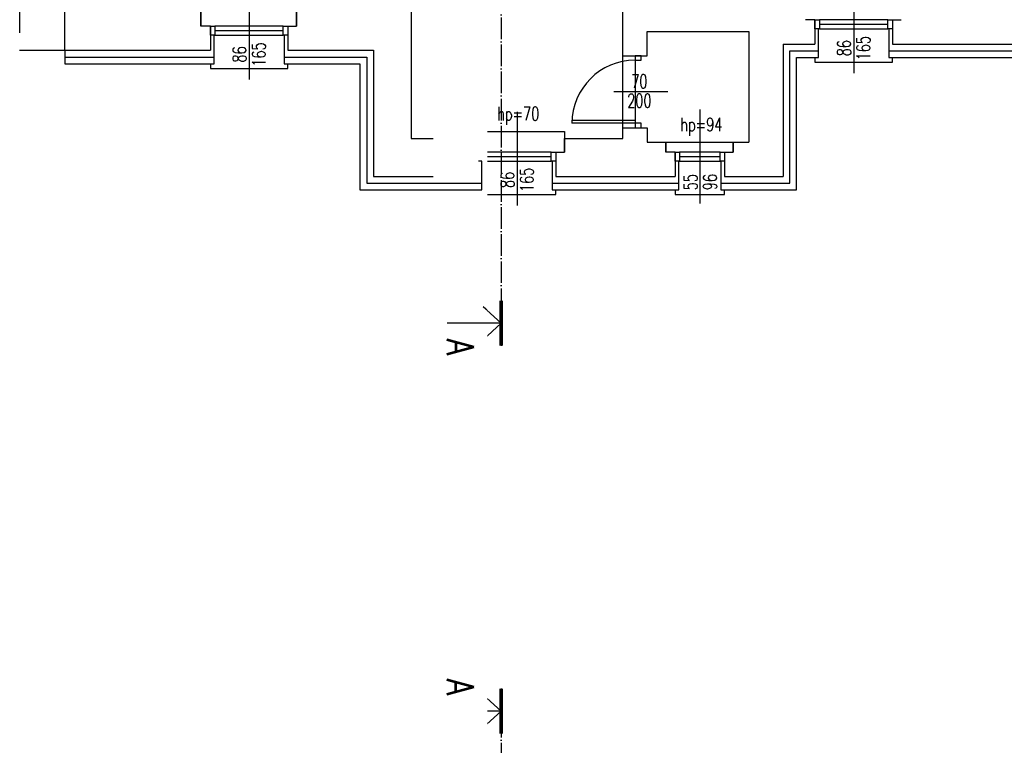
# Model space of a CAD drawing. Header units: inches. Extents: x -23201 to -18535, y -9985 to 4139.
# Tile 18 of 25: x -20432 to -19338, y -2127 to -1321. Entities that reach past the tile are written whole.
import ezdxf
from ezdxf.enums import TextEntityAlignment as Align

# ---------------------------------------------------------------- set-up
doc = ezdxf.new("R2010")
doc.units = ezdxf.units.IN
doc.header["$MEASUREMENT"] = 0
doc.linetypes.add('ACAD_ISO04W100', pattern=[30, 24, -3, 0, -3])
doc.linetypes.add('DASHED', pattern=[19.05, 12.7, -6.35])
for name, color, linetype in [('01 sciana', 252, 'Continuous'), ('04_stolarka_cienka', 252, 'Continuous'), ('11_opisy_tekst', 252, 'Continuous'), ('__proj_docieplenie', 252, 'BATTING'), ('__wyżej', 252, 'DASHED'), ('_stolarka', 252, 'Continuous'), ('P_linia przekroju', 252, 'Continuous'), ('P_opis', 252, 'Continuous')]:
    doc.layers.add(name, color=color, linetype=linetype)
doc.styles.add('OPISY POM_50', font='simplex.shx', dxfattribs={"width": 0.7, "height": 0.13})
doc.styles.get("Standard").update_dxf_attribs({"font": 'arial.ttf'})
doc.linetypes.add('BATTING', pattern='A,0.00254,-2.54,[134,ltypeshp.shx,S=2.54,R=0,X=-2.54,Y=0],-5.08,[134,ltypeshp.shx,S=2.54,R=180,X=2.54,Y=0],-2.54', length=10.16254)

msp = doc.modelspace()

# ---------------------------------------------------------------- linework, layer by layer
at = {"layer": '01 sciana'}
for p, q in [((-19996.7, -970.6), (-19996.7, -1452.6)), ((-20230.3, -1302.6), (-20230.3, -1327.6)), ((-20230.3, -1327.6), (-20230.3, -1302.6)), ((-20124.3, -1302.6), (-20124.3, -1327.6)), ((-20124.3, -1327.6), (-20124.3, -1302.6)), ((-19548.3, -1320.6), (-19558.7, -1320.6)), ((-19548.3, -1320.6), (-19548.3, -1347.6)), ((-19462.3, -1320.6), (-19462.3, -1347.6)), ((-19462.3, -1320.6), (-19452.7, -1320.6)), ((-19462.3, -1320.6), (-19462.3, -1347.6)), ((-20219.9, -1327.6), (-20230.3, -1327.6)), ((-20219.9, -1327.6), (-20219.9, -1354.6)), ((-20133.9, -1327.6), (-20124.3, -1327.6)), ((-20133.9, -1327.6), (-20133.9, -1354.6)), ((-19621.7, -1333.6), (-19621.7, -1456.6)), ((-20381.7, -1354.6), (-20219.9, -1354.6)), ((-20133.9, -1354.6), (-20038.7, -1354.6)), ((-20038.7, -1354.6), (-20038.7, -1494.6)), ((-19583.7, -1347.6), (-19548.3, -1347.6)), ((-19583.7, -1347.6), (-19583.7, -1494.6)), ((-19462.3, -1347.6), (-19264.3, -1347.6)), ((-19761.7, -1360.6), (-19734.7, -1360.6)), ((-19761.7, -1440.6), (-19734.7, -1440.6)), ((-19734.7, -1440.6), (-19734.7, -1456.6)), ((-19996.7, -1452.6), (-19932.6, -1452.6)), ((-19932.6, -1452.6), (-19932.6, -1467.6)), ((-19932.6, -1467.6), (-19932.6, -1452.6)), ((-19826.6, -1452.6), (-19761.7, -1452.6)), ((-19826.6, -1452.6), (-19826.6, -1467.6)), ((-19826.6, -1467.6), (-19826.6, -1452.6)), ((-19734.7, -1456.6), (-19714.1, -1456.6)), ((-19714.1, -1456.6), (-19714.1, -1467.6)), ((-19714.1, -1467.6), (-19714.1, -1456.6)), ((-19639.1, -1456.6), (-19621.7, -1456.6)), ((-19639.1, -1456.6), (-19639.1, -1467.6)), ((-19639.1, -1467.6), (-19639.1, -1456.6)), ((-19922.2, -1467.6), (-19932.6, -1467.6)), ((-19922.2, -1467.6), (-19922.2, -1494.6)), ((-19836.2, -1467.6), (-19836.2, -1494.6)), ((-19836.2, -1467.6), (-19826.6, -1467.6)), ((-19836.2, -1467.6), (-19836.2, -1494.6)), ((-19703.7, -1467.6), (-19714.1, -1467.6)), ((-19703.7, -1467.6), (-19703.7, -1494.6)), ((-19648.7, -1467.6), (-19648.7, -1494.6)), ((-19648.7, -1467.6), (-19639.1, -1467.6)), ((-19648.7, -1467.6), (-19648.7, -1494.6)), ((-20038.7, -1494.6), (-19922.2, -1494.6)), ((-19836.2, -1494.6), (-19719.7, -1494.6)), ((-19734.7, -1494.6), (-19703.7, -1494.6)), ((-19648.7, -1494.6), (-19583.7, -1494.6))]:
    msp.add_line(p, q, dxfattribs=at)
for points in [[(-19761.7, -1452.6), (-19761.7, -849.1)], [(-19734.7, -1360.6), (-19734.7, -1333.6), (-19621.7, -1333.6)]]:
    msp.add_lwpolyline(points, dxfattribs=at)
at = {"layer": '04_stolarka_cienka'}
for p, q in [((-19505.3, -1275.8), (-19505.3, -1380)), ((-20176.9, -1282.8), (-20176.9, -1387)), ((-19467.3, -1320.6), (-19543.3, -1320.6)), ((-20138.9, -1327.6), (-20214.9, -1327.6)), ((-20214.9, -1332.6), (-20138.9, -1332.6)), ((-19543.3, -1325.6), (-19467.3, -1325.6)), ((-19543.3, -1330.6), (-19467.3, -1330.6)), ((-20214.9, -1337.6), (-20138.9, -1337.6)), ((-19676.2, -1420.5), (-19676.2, -1524.6)), ((-19879.2, -1422.8), (-19879.2, -1527)), ((-19841.2, -1467.6), (-19917.2, -1467.6)), ((-19917.2, -1472.6), (-19841.2, -1472.6)), ((-19653.7, -1467.6), (-19698.7, -1467.6)), ((-19698.7, -1472.6), (-19653.7, -1472.6)), ((-19917.2, -1477.6), (-19841.2, -1477.6)), ((-19698.7, -1477.6), (-19653.7, -1477.6))]:
    msp.add_line(p, q, dxfattribs=at)
for points in [[(-19543.3, -1330.6), (-19548.3, -1330.6), (-19548.3, -1320.6), (-19543.3, -1320.6)], [(-19462.3, -1330.6), (-19467.3, -1330.6), (-19467.3, -1320.6), (-19462.3, -1320.6)], [(-20214.9, -1337.6), (-20219.9, -1337.6), (-20219.9, -1327.6), (-20214.9, -1327.6)], [(-20133.9, -1337.6), (-20138.9, -1337.6), (-20138.9, -1327.6), (-20133.9, -1327.6)], [(-19917.2, -1477.6), (-19922.2, -1477.6), (-19922.2, -1467.6), (-19917.2, -1467.6)], [(-19836.2, -1477.6), (-19841.2, -1477.6), (-19841.2, -1467.6), (-19836.2, -1467.6)], [(-19698.7, -1477.6), (-19703.7, -1477.6), (-19703.7, -1467.6), (-19698.7, -1467.6)], [(-19648.7, -1477.6), (-19653.7, -1477.6), (-19653.7, -1467.6), (-19648.7, -1467.6)]]:
    msp.add_lwpolyline(points, close=True, dxfattribs=at)
for points in [[(-19548.3, -1362.6), (-19548.3, -1367.6), (-19462.3, -1367.6), (-19462.3, -1362.6)], [(-20219.9, -1369.6), (-20219.9, -1374.6), (-20133.9, -1374.6), (-20133.9, -1369.6)], [(-19932.6, -1452.6), (-19932.6, -1444.6), (-19826.6, -1444.6), (-19826.6, -1452.6)], [(-19714.1, -1456.6), (-19714.1, -1456.6), (-19639.1, -1456.6), (-19639.1, -1456.6)], [(-19922.2, -1509.6), (-19922.2, -1514.6), (-19836.2, -1514.6), (-19836.2, -1509.6)], [(-19703.7, -1509.6), (-19703.7, -1514.6), (-19648.7, -1514.6), (-19648.7, -1509.6)]]:
    msp.add_lwpolyline(points, dxfattribs=at)
at = {"layer": '__proj_docieplenie', "linetype": 'Continuous'}
for points in [[(-19648.7, -1477.6), (-19652.7, -1477.6), (-19652.7, -1509.6), (-19583.7, -1509.6), (-19568.7, -1509.6), (-19568.7, -1362.6), (-19568.7, -1362.6), (-19544.3, -1362.6), (-19544.3, -1362.6), (-19544.3, -1330.6), (-19548.3, -1330.6)], [(-19462.3, -1330.6), (-19466.3, -1330.6), (-19466.3, -1362.6), (-19264.3, -1362.6), (-19260.3, -1362.6), (-19260.3, -1330.6), (-19264.3, -1330.6)], [(-20381.7, -1354.6), (-20381.7, -1369.6), (-20219.7, -1369.6), (-20215.7, -1369.6), (-20215.7, -1337.6), (-20219.9, -1337.6)], [(-19652.7, -1509.6), (-19568.7, -1509.6), (-19568.7, -1362.6), (-19544.3, -1362.6)], [(-19466.3, -1362.6), (-19260.3, -1362.6)], [(-19836.2, -1477.6), (-19840.2, -1477.6), (-19840.2, -1509.6), (-19703.7, -1509.6), (-19699.7, -1509.6), (-19699.7, -1477.6), (-19703.7, -1477.6)], [(-19840.2, -1509.6), (-19699.7, -1509.6)]]:
    msp.add_lwpolyline(points, dxfattribs=at)
at = {"layer": '__proj_docieplenie', "ltscale": 0.7}
for points in [[(-19652.7, -1502.1), (-19576.2, -1502.1), (-19576.2, -1355.1), (-19544.3, -1355.1)], [(-19466.3, -1355.1), (-19260.3, -1355.1)], [(-20381.7, -1362.1), (-20215.7, -1362.1)], [(-19840.2, -1502.1), (-19699.7, -1502.1)]]:
    msp.add_lwpolyline(points, dxfattribs=at)
at = {"layer": '__wyżej', "ltscale": 5}
msp.add_lwpolyline([(-20381.7, -128.6), (-20431.7, -128.6), (-20431.7, -1354.6), (-20381.7, -1354.6), (-20381.7, -128.6)], dxfattribs=at)
at = {"layer": '_stolarka'}
for p, q in [((-19748.2, -1365.6), (-19748.2, -1435.6)), ((-19711.8, -1400.6), (-19771.8, -1400.6)), ((-19748.2, -1432.6), (-19818.1, -1432.6)), ((-19748.2, -1435.6), (-19818.2, -1435.6))]:
    msp.add_line(p, q, dxfattribs=at)
at = {"layer": '_stolarka', "flags": 128}
for points in [[(-19741.2, -1365.6), (-19741.2, -1360.6), (-19748.2, -1360.6), (-19748.2, -1365.6), (-19741.2, -1365.6)], [(-19741.2, -1440.6), (-19741.2, -1435.6), (-19748.2, -1435.6), (-19748.2, -1440.6), (-19741.2, -1440.6)]]:
    msp.add_lwpolyline(points, dxfattribs=at)
at = {"layer": '_stolarka'}
msp.add_arc((-19748.2, -1435.6), 70, 90, 180, dxfattribs=at)
at = {"layer": 'P_linia przekroju', "linetype": 'ACAD_ISO04W100'}
for p, q in [((-19897, 36.4), (-19897, -1682.7)), ((-19897, -2063.6), (-19897, -3782.7))]:
    msp.add_line(p, q, dxfattribs=at)
at = {"layer": 'P_linia przekroju'}
for q in [(-19916.7, -2070.4), (-19957, -2088.6), (-19916.7, -2106.8)]:
    msp.add_line((-19897, -2088.6), q, dxfattribs=at)
at = {"layer": 'P_linia przekroju', "const_width": 4}
for points in [[(-19897, -1682.7), (-19897, -1632.7)], [(-19897, -2063.6), (-19897, -2113.6)]]:
    msp.add_lwpolyline(points, dxfattribs=at)

# ---------------------------------------------------------------- texts
at = {"layer": '11_opisy_tekst', "style": 'OPISY POM_50', "width": 0.7}
for s, p in [('86', (-19516, -1352.2)), ('165', (-19494.5, -1352.2)), ('86', (-20187.6, -1359.2)), ('165', (-20166.1, -1359.2)), ('86', (-19889.9, -1498.5)), ('165', (-19868.4, -1498.5)), ('55', (-19686.5, -1501)), ('96', (-19665, -1501))]:
    msp.add_text(s, height=15, rotation=90, dxfattribs=at).set_placement(p, align=Align.MIDDLE_CENTER)
for s, p in [('70', (-19743.4, -1389.1)), ('200', (-19743.4, -1410.6)), ('hp=70', (-19877.9, -1425)), ('hp=94', (-19674.5, -1437))]:
    msp.add_text(s, height=15, dxfattribs=at).set_placement(p, align=Align.MIDDLE_CENTER)

# ---------------------------------------------------------------- next in the draw order: texts
at = {"layer": 'P_opis', "linetype": 'Continuous', "extrusion": (0, 0, -1), "insert": (-19927.2, -2071.3), "char_height": 30, "width": 1995.038, "attachment_point": 1, "text_direction": (0, 1, 0), "line_spacing_factor": 0.8, "bg_fill": 2}
msp.add_mtext('{\\Fsimplex.shx|c0;\\W0.8;A}', dxfattribs=at)

# ---------------------------------------------------------------- next in the draw order: linework, layer by layer
at = {"layer": 'P_linia przekroju'}
for q in [(-19916.7, -1639.5), (-19957, -1657.7), (-19916.7, -1676)]:
    msp.add_line((-19897, -1657.7), q, dxfattribs=at)

# ---------------------------------------------------------------- next in the draw order: texts
at = {"layer": 'P_opis', "linetype": 'Continuous', "insert": (-19927.2, 425), "char_height": 30, "width": 1995.038, "attachment_point": 1, "rotation": 270, "line_spacing_factor": 0.8, "bg_fill": 2}
msp.add_mtext('{\\Fsimplex.shx|c0;\\W0.8;A}', dxfattribs=at)

# ---------------------------------------------------------------- next in the draw order: linework, layer by layer
at = {"layer": '__proj_docieplenie', "linetype": 'Continuous'}
for points in [[(-20133.9, -1337.6), (-20137.9, -1337.6), (-20137.9, -1369.6), (-20053.7, -1369.6), (-20053.7, -1369.6), (-20053.7, -1494.6), (-20053.7, -1509.6), (-19922.2, -1509.6), (-19918.2, -1509.6), (-19918.2, -1477.6), (-19922.2, -1477.6)], [(-20137.9, -1369.6), (-20053.7, -1369.6), (-20053.7, -1509.6), (-19918.2, -1509.6)]]:
    msp.add_lwpolyline(points, dxfattribs=at)
at = {"layer": '__proj_docieplenie', "ltscale": 0.7}
msp.add_lwpolyline([(-20137.9, -1362.1), (-20046.2, -1362.1), (-20046.2, -1502.1), (-19918.2, -1502.1)], dxfattribs=at)

# ---------------------------------------------------------------- next in the draw order: texts
at = {"layer": 'P_opis', "linetype": 'Continuous', "insert": (-19927.2, -1675), "char_height": 30, "width": 1995.038, "attachment_point": 1, "rotation": 270, "line_spacing_factor": 0.8, "bg_fill": 2}
msp.add_mtext('{\\Fsimplex.shx|c0;\\W0.8;A}', dxfattribs=at)

doc.saveas('drawing.dxf')
